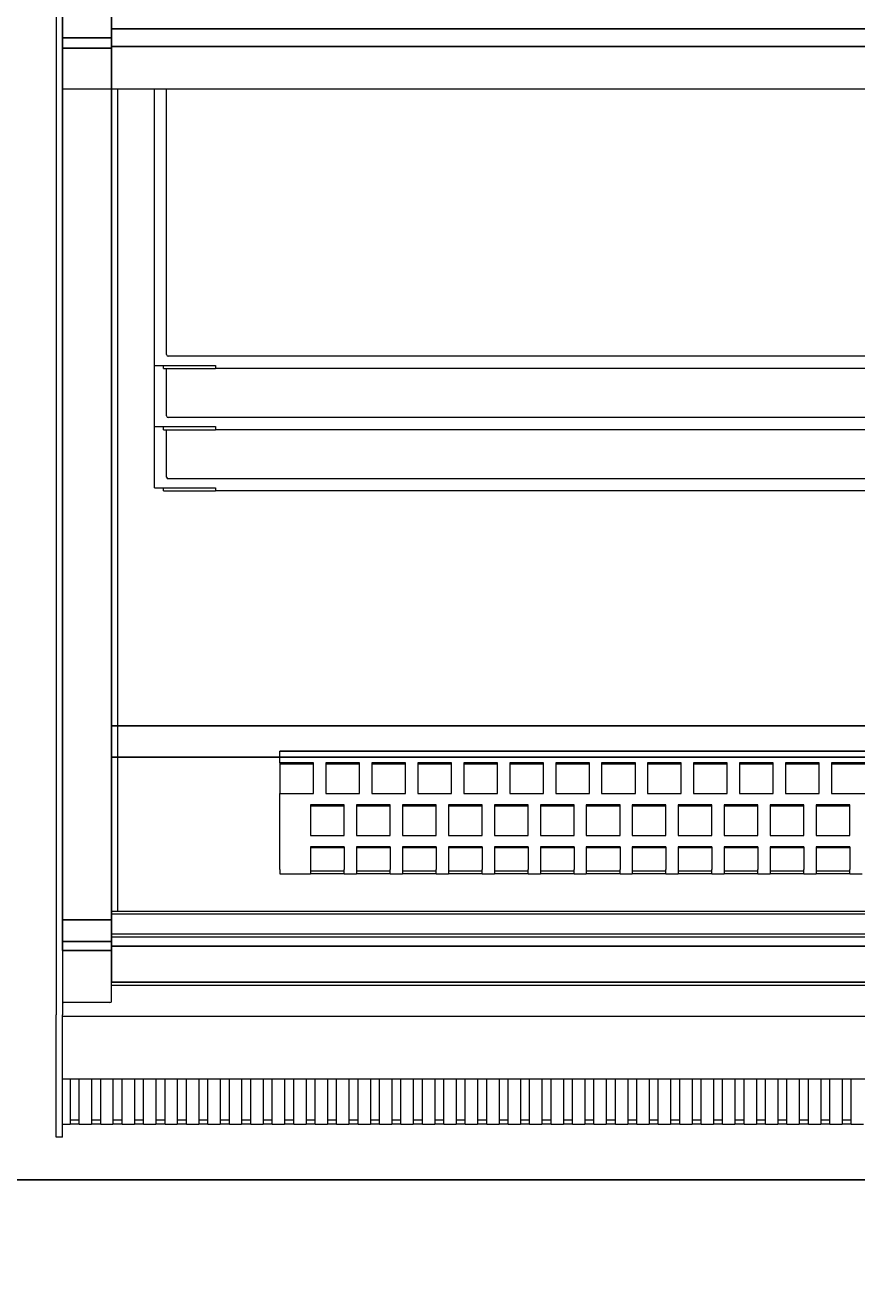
# Model space of a CAD drawing. Header units: millimetres. Extents: x -380244 to 257841, y -4400 to 11650.
# Tile 107 of 140: x 10660 to 10931, y -1348 to -935. Entities that reach past the tile are written whole.
import ezdxf
from ezdxf import colors
from ezdxf.entities.mleader import LeaderData, LeaderLine
from ezdxf.math import Vec2, Vec3

# ---------------------------------------------------------------- set-up
doc = ezdxf.new("R2010")
doc.units = ezdxf.units.MM
for name, color, linetype in [('Equip2D', 250, 'Continuous'), ('Equip3D', 7, 'Continuous'), ('EquipAnnot', 5, 'Continuous'), ('Обмер', 6, 'Continuous'), ('Привязки Электр', 1, 'Continuous'), ('Привязки Электр2', 1, 'Continuous')]:
    doc.layers.add(name, color=color, linetype=linetype)
doc.styles.add('GOST прямой', font='isocpeur.ttf', dxfattribs={"height": 2.5})
doc.styles.add('Выноски', font='isocpeur.ttf', dxfattribs={"height": 2.5})
doc.styles.add('Размеры', font='txt.shx', dxfattribs={"height": 2.5})
doc.dimstyles.new('Main', dxfattribs={"dimscale": 0, "dimtxt": 2.5, "dimasz": 1, "dimexe": 1.25, "dimexo": 0.625, "dimtad": 1, "dimdec": 1, "dimrnd": 0.5, "dimtxsty": 'Размеры', "dimblk": 'OBLIQUE', "dimcen": 2.5, "dimadec": 0, "dimazin": 0, "dimtfac": 1, "dimtdec": 1, "dimtmove": 1, "dimatfit": 2, "dimfxl": 1, "dimarcsym": 0})

# ---------------------------------------------------------------- blocks, each defined once
blk = doc.blocks.new('A$C6c529915')
at = {"color": 0, "linetype": 'Continuous', "lineweight": 0}
for p, q in [((0, -4), (0, -660)), ((2, -320), (2, -342.53)), ((2, -343.3), (2, -342.53)), ((2, -343.3), (2, -357.78)), ((896, -357.78), (2, -357.78)), ((2, -357.78), (2, -655.55)), ((18, -655.55), (18, -357.78)), ((20, -357.78), (20, -626.26)), ((32, -448), (32, -357.78)), ((36, -444.5), (36, -357.78)), ((863.5, -445), (36.5, -445)), ((32, -448), (34, -448)), ((32, -468), (32, -448)), ((34, -448), (52, -448)), ((35, -449), (35, -448)), ((35, -449), (52, -449)), ((36, -464.5), (36, -449)), ((52, -448), (52, -449)), ((848, -449), (52, -449)), ((863.5, -465), (36.5, -465)), ((32, -468), (34, -468)), ((32, -488), (32, -468)), ((34, -468), (52, -468)), ((35, -469), (35, -468)), ((35, -469), (52, -469)), ((36, -484.5), (36, -469)), ((52, -468), (52, -469)), ((848, -469), (52, -469)), ((863.5, -485), (36.5, -485)), ((32, -488), (34, -488)), ((34, -488), (52, -488)), ((35, -489), (35, -488)), ((35, -489), (52, -489)), ((52, -488), (52, -489)), ((848, -489), (52, -489)), ((829, -574), (73, -574)), ((73, -574), (829, -574)), ((73, -577.77), (73, -574)), ((84, -577.77), (73, -577.77)), ((73, -577.77), (73, -578.18)), ((73, -578.18), (73, -587.8)), ((84, -578.18), (73, -578.18)), ((84, -587.8), (84, -577.77)), ((99, -577.77), (88, -577.77)), ((88, -577.77), (88, -587.8)), ((99, -578.18), (88, -578.18)), ((99, -587.8), (99, -577.77)), ((114, -577.77), (103, -577.77)), ((103, -577.77), (103, -587.8)), ((114, -578.18), (103, -578.18)), ((114, -587.8), (114, -577.77)), ((129, -577.77), (118, -577.77)), ((118, -577.77), (118, -587.8)), ((129, -578.18), (118, -578.18)), ((129, -587.8), (129, -577.77)), ((144, -577.77), (133, -577.77)), ((133, -577.77), (133, -587.8)), ((144, -578.18), (133, -578.18)), ((144, -587.8), (144, -577.77)), ((159, -577.77), (148, -577.77)), ((148, -577.77), (148, -587.8)), ((159, -578.18), (148, -578.18)), ((159, -587.8), (159, -577.77)), ((174, -577.77), (163, -577.77)), ((163, -577.77), (163, -587.8)), ((174, -578.18), (163, -578.18)), ((174, -587.8), (174, -577.77)), ((189, -577.77), (178, -577.77)), ((178, -577.77), (178, -587.8)), ((189, -578.18), (178, -578.18)), ((189, -587.8), (189, -577.77)), ((204, -577.77), (193, -577.77)), ((193, -577.77), (193, -587.8)), ((204, -578.18), (193, -578.18)), ((204, -587.8), (204, -577.77)), ((219, -577.77), (208, -577.77)), ((208, -577.77), (208, -587.8)), ((219, -578.18), (208, -578.18)), ((219, -587.8), (219, -577.77)), ((234, -577.77), (223, -577.77)), ((223, -577.77), (223, -587.8)), ((234, -578.18), (223, -578.18)), ((234, -587.8), (234, -577.77)), ((249, -577.77), (238, -577.77)), ((238, -577.77), (238, -587.8)), ((249, -578.18), (238, -578.18)), ((249, -587.8), (249, -577.77)), ((264, -577.77), (253, -577.77)), ((253, -577.77), (253, -587.8)), ((264, -578.18), (253, -578.18)), ((73, -612.59), (73, -587.8)), ((73, -587.8), (84, -587.8)), ((88, -587.8), (99, -587.8)), ((103, -587.8), (114, -587.8)), ((118, -587.8), (129, -587.8)), ((133, -587.8), (144, -587.8)), ((148, -587.8), (159, -587.8)), ((163, -587.8), (174, -587.8)), ((178, -587.8), (189, -587.8)), ((193, -587.8), (204, -587.8)), ((208, -587.8), (219, -587.8)), ((223, -587.8), (234, -587.8)), ((238, -587.8), (249, -587.8)), ((253, -587.8), (264, -587.8)), ((94, -591.45), (83, -591.45)), ((83, -591.45), (83, -601.48)), ((94, -591.86), (83, -591.86)), ((94, -601.48), (94, -591.45)), ((109, -591.45), (98, -591.45)), ((98, -591.45), (98, -601.48)), ((109, -591.86), (98, -591.86)), ((109, -601.48), (109, -591.45)), ((124, -591.45), (113, -591.45)), ((113, -591.45), (113, -601.48)), ((124, -591.86), (113, -591.86)), ((124, -601.48), (124, -591.45)), ((139, -591.45), (128, -591.45)), ((128, -591.45), (128, -601.48)), ((139, -591.86), (128, -591.86)), ((139, -601.48), (139, -591.45)), ((154, -591.45), (143, -591.45)), ((143, -591.45), (143, -601.48)), ((154, -591.86), (143, -591.86)), ((154, -601.48), (154, -591.45)), ((169, -591.45), (158, -591.45)), ((158, -591.45), (158, -601.48)), ((169, -591.86), (158, -591.86)), ((169, -601.48), (169, -591.45)), ((184, -591.45), (173, -591.45)), ((173, -591.45), (173, -601.48)), ((184, -591.86), (173, -591.86)), ((184, -601.48), (184, -591.45)), ((199, -591.45), (188, -591.45)), ((188, -591.45), (188, -601.48)), ((199, -591.86), (188, -591.86)), ((199, -601.48), (199, -591.45)), ((214, -591.45), (203, -591.45)), ((203, -591.45), (203, -601.48)), ((214, -591.86), (203, -591.86)), ((214, -601.48), (214, -591.45)), ((229, -591.45), (218, -591.45)), ((218, -591.45), (218, -601.48)), ((229, -591.86), (218, -591.86)), ((229, -601.48), (229, -591.45)), ((244, -591.45), (233, -591.45)), ((233, -591.45), (233, -601.48)), ((244, -591.86), (233, -591.86)), ((244, -601.48), (244, -591.45)), ((259, -591.45), (248, -591.45)), ((248, -591.45), (248, -601.48)), ((259, -591.86), (248, -591.86)), ((259, -601.48), (259, -591.45)), ((83, -601.48), (94, -601.48)), ((98, -601.48), (109, -601.48)), ((113, -601.48), (124, -601.48)), ((128, -601.48), (139, -601.48)), ((143, -601.48), (154, -601.48)), ((158, -601.48), (169, -601.48)), ((173, -601.48), (184, -601.48)), ((188, -601.48), (199, -601.48)), ((203, -601.48), (214, -601.48)), ((218, -601.48), (229, -601.48)), ((233, -601.48), (244, -601.48)), ((248, -601.48), (259, -601.48)), ((83, -605.13), (83, -612.59)), ((94, -605.13), (83, -605.13)), ((94, -605.54), (83, -605.54)), ((94, -605.13), (94, -612.59)), ((98, -605.13), (98, -612.59)), ((109, -605.13), (98, -605.13)), ((109, -605.54), (98, -605.54)), ((109, -605.13), (109, -612.59)), ((113, -605.13), (113, -612.59)), ((124, -605.13), (113, -605.13)), ((124, -605.54), (113, -605.54)), ((124, -605.13), (124, -612.59)), ((128, -605.13), (128, -612.59)), ((139, -605.13), (128, -605.13)), ((139, -605.54), (128, -605.54)), ((139, -605.13), (139, -612.59)), ((143, -605.13), (143, -612.59)), ((154, -605.13), (143, -605.13)), ((154, -605.54), (143, -605.54)), ((154, -605.13), (154, -612.59)), ((158, -605.13), (158, -612.59)), ((169, -605.13), (158, -605.13)), ((169, -605.54), (158, -605.54)), ((169, -605.13), (169, -612.59)), ((173, -605.13), (173, -612.59)), ((184, -605.13), (173, -605.13)), ((184, -605.54), (173, -605.54)), ((184, -605.13), (184, -612.59)), ((188, -605.13), (188, -612.59)), ((199, -605.13), (188, -605.13)), ((199, -605.54), (188, -605.54)), ((199, -605.13), (199, -612.59)), ((203, -605.13), (203, -612.59)), ((214, -605.13), (203, -605.13)), ((214, -605.54), (203, -605.54)), ((214, -605.13), (214, -612.59)), ((218, -605.13), (218, -612.59)), ((229, -605.13), (218, -605.13)), ((229, -605.54), (218, -605.54)), ((229, -605.13), (229, -612.59)), ((233, -605.13), (233, -612.59)), ((244, -605.13), (233, -605.13)), ((244, -605.54), (233, -605.54)), ((244, -605.13), (244, -612.59)), ((248, -605.13), (248, -612.59)), ((259, -605.13), (248, -605.13)), ((259, -605.54), (248, -605.54)), ((259, -605.13), (259, -612.59)), ((73, -612.59), (73, -614)), ((73, -614), (83, -614)), ((83, -612.59), (83, -614)), ((83, -613), (94, -613)), ((94, -614), (83, -614)), ((94, -614), (94, -612.59)), ((94, -614), (98, -614)), ((98, -612.59), (98, -614)), ((98, -613), (109, -613)), ((109, -614), (98, -614)), ((109, -614), (109, -612.59)), ((109, -614), (113, -614)), ((113, -612.59), (113, -614)), ((113, -613), (124, -613)), ((124, -614), (113, -614)), ((124, -614), (124, -612.59)), ((124, -614), (128, -614)), ((128, -612.59), (128, -614)), ((128, -613), (139, -613)), ((139, -614), (128, -614)), ((139, -614), (139, -612.59)), ((139, -614), (143, -614)), ((143, -612.59), (143, -614)), ((143, -613), (154, -613)), ((154, -614), (143, -614)), ((154, -614), (154, -612.59)), ((154, -614), (158, -614)), ((158, -612.59), (158, -614)), ((158, -613), (169, -613)), ((169, -614), (158, -614)), ((169, -614), (169, -612.59)), ((169, -614), (173, -614)), ((173, -612.59), (173, -614)), ((173, -613), (184, -613)), ((184, -614), (173, -614)), ((184, -614), (184, -612.59)), ((184, -614), (188, -614)), ((188, -612.59), (188, -614)), ((188, -613), (199, -613)), ((199, -614), (188, -614)), ((199, -614), (199, -612.59)), ((199, -614), (203, -614)), ((203, -612.59), (203, -614)), ((203, -613), (214, -613)), ((214, -614), (203, -614)), ((214, -614), (214, -612.59)), ((214, -614), (218, -614)), ((218, -612.59), (218, -614)), ((218, -613), (229, -613)), ((229, -614), (218, -614)), ((229, -614), (229, -612.59)), ((229, -614), (233, -614)), ((233, -612.59), (233, -614)), ((233, -613), (244, -613)), ((244, -614), (233, -614)), ((244, -614), (244, -612.59)), ((244, -614), (248, -614)), ((248, -612.59), (248, -614)), ((248, -613), (259, -613)), ((259, -614), (248, -614)), ((259, -614), (259, -612.59)), ((259, -614), (263, -614)), ((882, -626.26), (18, -626.26)), ((882, -627.2), (18, -627.2)), ((882, -633.71), (18, -633.71)), ((882, -634.65), (18, -634.65)), ((882, -649.47), (18, -649.47)), ((882, -650.47), (18, -650.47)), ((2, -655.55), (2, -660)), ((17.5, -656.05), (2.5, -656.05)), ((0, -685.44), (0, -660)), ((2, -685.44), (2, -660)), ((898, -660.53), (2, -660.53)), ((898, -681), (2, -681)), ((4.5, -681), (4.5, -684.8)), ((7.5, -684.8), (7.5, -681)), ((11.5, -681), (11.5, -684.8)), ((14.5, -684.8), (14.5, -681)), ((18.5, -681), (18.5, -684.8)), ((21.5, -684.8), (21.5, -681)), ((25.5, -681), (25.5, -684.8)), ((28.5, -684.8), (28.5, -681)), ((32.5, -681), (32.5, -684.8)), ((35.5, -684.8), (35.5, -681)), ((39.5, -681), (39.5, -684.8)), ((42.5, -684.8), (42.5, -681)), ((46.5, -681), (46.5, -684.8)), ((49.5, -684.8), (49.5, -681)), ((53.5, -681), (53.5, -684.8)), ((56.5, -684.8), (56.5, -681)), ((60.5, -681), (60.5, -684.8)), ((63.5, -684.8), (63.5, -681)), ((67.5, -681), (67.5, -684.8)), ((70.5, -684.8), (70.5, -681)), ((74.5, -681), (74.5, -684.8)), ((77.5, -684.8), (77.5, -681)), ((81.5, -681), (81.5, -684.8)), ((84.5, -684.8), (84.5, -681)), ((88.5, -681), (88.5, -684.8)), ((91.5, -684.8), (91.5, -681)), ((95.5, -681), (95.5, -684.8)), ((98.5, -684.8), (98.5, -681)), ((102.5, -681), (102.5, -684.8)), ((105.5, -684.8), (105.5, -681)), ((109.5, -681), (109.5, -684.8)), ((112.5, -684.8), (112.5, -681)), ((116.5, -681), (116.5, -684.8)), ((119.5, -684.8), (119.5, -681)), ((123.5, -681), (123.5, -684.8)), ((126.5, -684.8), (126.5, -681)), ((130.5, -681), (130.5, -684.8)), ((133.5, -684.8), (133.5, -681)), ((137.5, -681), (137.5, -684.8)), ((140.5, -684.8), (140.5, -681)), ((144.5, -681), (144.5, -684.8)), ((147.5, -684.8), (147.5, -681)), ((151.5, -681), (151.5, -684.8)), ((154.5, -684.8), (154.5, -681)), ((158.5, -681), (158.5, -684.8)), ((161.5, -684.8), (161.5, -681)), ((165.5, -681), (165.5, -684.8)), ((168.5, -684.8), (168.5, -681)), ((172.5, -681), (172.5, -684.8)), ((175.5, -684.8), (175.5, -681)), ((179.5, -681), (179.5, -684.8)), ((182.5, -684.8), (182.5, -681)), ((186.5, -681), (186.5, -684.8)), ((189.5, -684.8), (189.5, -681)), ((193.5, -681), (193.5, -684.8)), ((196.5, -684.8), (196.5, -681)), ((200.5, -681), (200.5, -684.8)), ((203.5, -684.8), (203.5, -681)), ((207.5, -681), (207.5, -684.8)), ((210.5, -684.8), (210.5, -681)), ((214.5, -681), (214.5, -684.8)), ((217.5, -684.8), (217.5, -681)), ((221.5, -681), (221.5, -684.8)), ((224.5, -684.8), (224.5, -681)), ((228.5, -681), (228.5, -684.8)), ((231.5, -684.8), (231.5, -681)), ((235.5, -681), (235.5, -684.8)), ((238.5, -684.8), (238.5, -681)), ((242.5, -681), (242.5, -684.8)), ((245.5, -684.8), (245.5, -681)), ((249.5, -681), (249.5, -684.8)), ((252.5, -684.8), (252.5, -681)), ((256.5, -681), (256.5, -684.8)), ((259.5, -684.8), (259.5, -681)), ((0, -700), (0, -685.44)), ((2, -700), (2, -685.44)), ((4.5, -684.8), (4.5, -695.8)), ((7.5, -695.8), (7.5, -684.8)), ((11.5, -684.8), (11.5, -695.8)), ((14.5, -695.8), (14.5, -684.8)), ((18.5, -684.8), (18.5, -695.8)), ((21.5, -695.8), (21.5, -684.8)), ((25.5, -684.8), (25.5, -695.8)), ((28.5, -695.8), (28.5, -684.8)), ((32.5, -684.8), (32.5, -695.8)), ((35.5, -695.8), (35.5, -684.8)), ((39.5, -684.8), (39.5, -695.8)), ((42.5, -695.8), (42.5, -684.8)), ((46.5, -684.8), (46.5, -695.8)), ((49.5, -695.8), (49.5, -684.8)), ((53.5, -684.8), (53.5, -695.8)), ((56.5, -695.8), (56.5, -684.8)), ((60.5, -684.8), (60.5, -695.8)), ((63.5, -695.8), (63.5, -684.8)), ((67.5, -684.8), (67.5, -695.8)), ((70.5, -695.8), (70.5, -684.8)), ((74.5, -684.8), (74.5, -695.8)), ((77.5, -695.8), (77.5, -684.8)), ((81.5, -684.8), (81.5, -695.8)), ((84.5, -695.8), (84.5, -684.8)), ((88.5, -684.8), (88.5, -695.8)), ((91.5, -695.8), (91.5, -684.8)), ((95.5, -684.8), (95.5, -695.8)), ((98.5, -695.8), (98.5, -684.8)), ((102.5, -684.8), (102.5, -695.8)), ((105.5, -695.8), (105.5, -684.8)), ((109.5, -684.8), (109.5, -695.8)), ((112.5, -695.8), (112.5, -684.8)), ((116.5, -684.8), (116.5, -695.8)), ((119.5, -695.8), (119.5, -684.8)), ((123.5, -684.8), (123.5, -695.8)), ((126.5, -695.8), (126.5, -684.8)), ((130.5, -684.8), (130.5, -695.8)), ((133.5, -695.8), (133.5, -684.8)), ((137.5, -684.8), (137.5, -695.8)), ((140.5, -695.8), (140.5, -684.8)), ((144.5, -684.8), (144.5, -695.8)), ((147.5, -695.8), (147.5, -684.8)), ((151.5, -684.8), (151.5, -695.8)), ((154.5, -695.8), (154.5, -684.8)), ((158.5, -684.8), (158.5, -695.8)), ((161.5, -695.8), (161.5, -684.8)), ((165.5, -684.8), (165.5, -695.8)), ((168.5, -695.8), (168.5, -684.8)), ((172.5, -684.8), (172.5, -695.8)), ((175.5, -695.8), (175.5, -684.8)), ((179.5, -684.8), (179.5, -695.8)), ((182.5, -695.8), (182.5, -684.8)), ((186.5, -684.8), (186.5, -695.8)), ((189.5, -695.8), (189.5, -684.8)), ((193.5, -684.8), (193.5, -695.8)), ((196.5, -695.8), (196.5, -684.8)), ((200.5, -684.8), (200.5, -695.8)), ((203.5, -695.8), (203.5, -684.8)), ((207.5, -684.8), (207.5, -695.8)), ((210.5, -695.8), (210.5, -684.8)), ((214.5, -684.8), (214.5, -695.8)), ((217.5, -695.8), (217.5, -684.8)), ((221.5, -684.8), (221.5, -695.8)), ((224.5, -695.8), (224.5, -684.8)), ((228.5, -684.8), (228.5, -695.8)), ((231.5, -695.8), (231.5, -684.8)), ((235.5, -684.8), (235.5, -695.8)), ((238.5, -695.8), (238.5, -684.8)), ((242.5, -684.8), (242.5, -695.8)), ((245.5, -695.8), (245.5, -684.8)), ((249.5, -684.8), (249.5, -695.8)), ((252.5, -695.8), (252.5, -684.8)), ((256.5, -684.8), (256.5, -695.8)), ((259.5, -695.8), (259.5, -684.8)), ((4.5, -695.8), (2, -695.8)), ((7.5, -694.44), (4.5, -694.44)), ((4.5, -695.6), (7.5, -695.6)), ((11.5, -695.8), (7.5, -695.8)), ((14.5, -694.44), (11.5, -694.44)), ((11.5, -695.6), (14.5, -695.6)), ((18.5, -695.8), (14.5, -695.8)), ((21.5, -694.44), (18.5, -694.44)), ((18.5, -695.6), (21.5, -695.6)), ((25.5, -695.8), (21.5, -695.8)), ((28.5, -694.44), (25.5, -694.44)), ((25.5, -695.6), (28.5, -695.6)), ((32.5, -695.8), (28.5, -695.8)), ((35.5, -694.44), (32.5, -694.44)), ((32.5, -695.6), (35.5, -695.6)), ((39.5, -695.8), (35.5, -695.8)), ((42.5, -694.44), (39.5, -694.44)), ((39.5, -695.6), (42.5, -695.6)), ((46.5, -695.8), (42.5, -695.8)), ((49.5, -694.44), (46.5, -694.44)), ((46.5, -695.6), (49.5, -695.6)), ((53.5, -695.8), (49.5, -695.8)), ((56.5, -694.44), (53.5, -694.44)), ((53.5, -695.6), (56.5, -695.6)), ((60.5, -695.8), (56.5, -695.8)), ((63.5, -694.44), (60.5, -694.44)), ((60.5, -695.6), (63.5, -695.6)), ((67.5, -695.8), (63.5, -695.8)), ((70.5, -694.44), (67.5, -694.44)), ((67.5, -695.6), (70.5, -695.6)), ((74.5, -695.8), (70.5, -695.8)), ((77.5, -694.44), (74.5, -694.44)), ((74.5, -695.6), (77.5, -695.6)), ((81.5, -695.8), (77.5, -695.8)), ((84.5, -694.44), (81.5, -694.44)), ((81.5, -695.6), (84.5, -695.6)), ((88.5, -695.8), (84.5, -695.8)), ((91.5, -694.44), (88.5, -694.44)), ((88.5, -695.6), (91.5, -695.6)), ((95.5, -695.8), (91.5, -695.8)), ((98.5, -694.44), (95.5, -694.44)), ((95.5, -695.6), (98.5, -695.6)), ((102.5, -695.8), (98.5, -695.8)), ((105.5, -694.44), (102.5, -694.44)), ((102.5, -695.6), (105.5, -695.6)), ((109.5, -695.8), (105.5, -695.8)), ((112.5, -694.44), (109.5, -694.44)), ((109.5, -695.6), (112.5, -695.6)), ((116.5, -695.8), (112.5, -695.8)), ((119.5, -694.44), (116.5, -694.44)), ((116.5, -695.6), (119.5, -695.6)), ((123.5, -695.8), (119.5, -695.8)), ((126.5, -694.44), (123.5, -694.44)), ((123.5, -695.6), (126.5, -695.6)), ((130.5, -695.8), (126.5, -695.8)), ((133.5, -694.44), (130.5, -694.44)), ((130.5, -695.6), (133.5, -695.6)), ((137.5, -695.8), (133.5, -695.8)), ((140.5, -694.44), (137.5, -694.44)), ((137.5, -695.6), (140.5, -695.6)), ((144.5, -695.8), (140.5, -695.8)), ((147.5, -694.44), (144.5, -694.44)), ((144.5, -695.6), (147.5, -695.6)), ((151.5, -695.8), (147.5, -695.8)), ((154.5, -694.44), (151.5, -694.44)), ((151.5, -695.6), (154.5, -695.6)), ((158.5, -695.8), (154.5, -695.8)), ((161.5, -694.44), (158.5, -694.44)), ((158.5, -695.6), (161.5, -695.6)), ((165.5, -695.8), (161.5, -695.8)), ((168.5, -694.44), (165.5, -694.44)), ((165.5, -695.6), (168.5, -695.6)), ((172.5, -695.8), (168.5, -695.8)), ((175.5, -694.44), (172.5, -694.44)), ((172.5, -695.6), (175.5, -695.6)), ((179.5, -695.8), (175.5, -695.8)), ((182.5, -694.44), (179.5, -694.44)), ((179.5, -695.6), (182.5, -695.6)), ((186.5, -695.8), (182.5, -695.8)), ((189.5, -694.44), (186.5, -694.44)), ((186.5, -695.6), (189.5, -695.6)), ((193.5, -695.8), (189.5, -695.8)), ((196.5, -694.44), (193.5, -694.44)), ((193.5, -695.6), (196.5, -695.6)), ((200.5, -695.8), (196.5, -695.8)), ((203.5, -694.44), (200.5, -694.44)), ((200.5, -695.6), (203.5, -695.6)), ((207.5, -695.8), (203.5, -695.8)), ((210.5, -694.44), (207.5, -694.44)), ((207.5, -695.6), (210.5, -695.6)), ((214.5, -695.8), (210.5, -695.8)), ((217.5, -694.44), (214.5, -694.44)), ((214.5, -695.6), (217.5, -695.6)), ((221.5, -695.8), (217.5, -695.8)), ((224.5, -694.44), (221.5, -694.44)), ((221.5, -695.6), (224.5, -695.6)), ((228.5, -695.8), (224.5, -695.8)), ((231.5, -694.44), (228.5, -694.44)), ((228.5, -695.6), (231.5, -695.6)), ((235.5, -695.8), (231.5, -695.8)), ((238.5, -694.44), (235.5, -694.44)), ((235.5, -695.6), (238.5, -695.6)), ((242.5, -695.8), (238.5, -695.8)), ((245.5, -694.44), (242.5, -694.44)), ((242.5, -695.6), (245.5, -695.6)), ((249.5, -695.8), (245.5, -695.8)), ((252.5, -694.44), (249.5, -694.44)), ((249.5, -695.6), (252.5, -695.6)), ((256.5, -695.8), (252.5, -695.8)), ((259.5, -694.44), (256.5, -694.44)), ((256.5, -695.6), (259.5, -695.6)), ((263.5, -695.8), (259.5, -695.8)), ((2, -700), (0, -700))]:
    blk.add_line(p, q, dxfattribs=at)
for centre, start, end in [((36.5, -444.5), 180, 270), ((36.5, -464.5), 180, 270), ((36.5, -484.5), 180, 270), ((2.5, -655.55), 180, 270), ((17.5, -655.55), 270, 0)]:
    blk.add_arc(centre, 0.5, start, end, dxfattribs=at)
blk = doc.blocks.new('ec_183158')
at = {"layer": 'Equip3D', "color": 4, "extrusion": (-1, 0, 6.12323e-17)}
for p, q in [((2, -112, 472), (2, -629.01, 472)), ((18, -341.1, 1245.11), (2, -341.1, 1245.11)), ((18, -344.49, 1242.59), (2, -344.49, 1242.59)), ((18, -639.01, 481.9), (2, -639.01, 481.9))]:
    blk.add_line(p, q, dxfattribs=at)
at = {"layer": 'Equip3D', "color": 4}
for p, q in [((18, -112, 1246), (18, -336.97, 1246)), ((18, -629.01, 472), (18, -112, 472)), ((18, -343.94, 1266), (18, -338.15, 1259.01)), ((18, -338.15, 1259.01), (882, -338.15, 1259.01)), ((882, -343.94, 1266), (18, -343.94, 1266)), ((882, -565.69, 872.78), (18, -565.69, 872.78)), ((882, -575.88, 877.13), (18, -575.88, 877.13)), ((18, -629.01, 472), (2, -629.01, 472)), ((18, -636.05, 474.9), (2, -636.05, 474.9)), ((18, -649.32, 446.15), (18, -637.58, 446.15)), ((18, -637.58, 446.09), (882, -637.58, 446.09)), ((882, -649.32, 446.15), (18, -649.32, 446.15))]:
    blk.add_line(p, q, dxfattribs=at)
at = {"layer": 'Equip3D', "color": 4, "extrusion": (-1, 1.83697e-16, 6.12323e-17)}
for p, q in [((2, -436.89, 984), (2, -186.89, 734)), ((2, -436.89, 884), (2, -286.89, 734))]:
    blk.add_line(p, q, dxfattribs=at)
at = {"layer": 'Equip3D', "color": 4, "extrusion": (-1, 0, 6.12323e-17)}
for centre, radius, start, end in [((336.97, 1236, -2), 10, 41.1323, 89.9998), ((336.97, 1236, -18), 10, 41.1323, 89.9998), ((-555.1, 456.92, -2), 1194.38, 1.21343, 41.13299), ((-555.1, 456.92, -18), 1194.38, 1.21343, 41.13299), ((629.01, 482, -2), 10, 270, 1.1581), ((629.01, 482, -18), 10, 270, 1.1581)]:
    blk.add_arc(centre, radius, start, end, dxfattribs=at)
at = {"layer": 'Equip3D', "color": 4, "extrusion": (1, 0, -1.83697e-16)}
for centre, radius, start, end in [((574.21, 461.35, 18), 1211.88, 138.83733, 180.72138), ((563.34, 461.26, 18), 1212.75, 138.42747, 180.71383)]:
    blk.add_arc(centre, radius, start, end, dxfattribs=at)
at = {"layer": 'Equip2D'}
blk.add_blockref('A$C6c529915', (0, 0), dxfattribs=at)
at = {"layer": 'EquipAnnot', "style": 'GOST прямой', "flags": 1}
for tag, p in [('НАИМЕНОВАНИЕ', (0, 0)), ('ОПИСАНИЕ', (0, -4.75)), ('РАЗМЕРЫ', (0, -9.5)), ('МОЩНОСТЬ', (0, -14.25)), ('НАПРЯЖЕНИЕ', (0, -19))]:
    blk.add_attdef(tag, p, '', height=2.5, dxfattribs=at)
at = {"layer": 'EquipAnnot', "style": 'GOST прямой'}
blk.add_attdef('НОМЕР', (427.49, -788.97), '', height=2.5, dxfattribs=at)
blk = doc.blocks.new('_Oblique')
at = {"color": 0, "linetype": 'ByBlock', "lineweight": -2}
blk.add_line((-0.5, -0.5), (0.5, 0.5), dxfattribs=at)
blk = doc.blocks.new('*D340')
at = {"layer": 'Defpoints', "color": 0, "transparency": 16777216}
for p in [(11600, -50.16), (11600, -512), (9900, -1112)]:
    blk.add_point(p, dxfattribs=at)
at = {"layer": 'Привязки Электр', "color": 0, "lineweight": -2, "transparency": 16777216}
for p, q in [((9900, -1080.75), (9900, 12.34)), ((11600, -480.75), (11600, 12.34)), ((9900, -50.16), (11600, -50.16))]:
    blk.add_line(p, q, dxfattribs=at)
at = {"layer": 'Привязки Электр', "color": 0, "lineweight": -2, "transparency": 16777216, "xscale": 50, "yscale": 50, "zscale": 50, "rotation": 180}
blk.add_blockref('_Oblique', (9900, -50.16), dxfattribs=at)
at = {"layer": 'Привязки Электр', "color": 0, "lineweight": -2, "transparency": 16777216, "xscale": 50, "yscale": 50, "zscale": 50}
blk.add_blockref('_Oblique', (11600, -50.16), dxfattribs=at)
at = {"layer": 'Привязки Электр', "color": 0, "transparency": 16777216, "insert": (10750, 43.59), "char_height": 125, "attachment_point": 5, "style": 'Размеры'}
blk.add_mtext('1700', dxfattribs=at)
blk = doc.blocks.new('*D365')
at = {"layer": 'Defpoints', "color": 0, "transparency": 16777216}
for p in [(10650, -412), (8050, -1112), (10650, -1547.87)]:
    blk.add_point(p, dxfattribs=at)
at = {"layer": 'Привязки Электр2', "color": 0, "lineweight": -2, "transparency": 16777216}
for p, q in [((10650, -443.25), (10650, -1610.37)), ((8050, -1143.25), (8050, -1610.37)), ((8050, -1547.87), (10650, -1547.87))]:
    blk.add_line(p, q, dxfattribs=at)
at = {"layer": 'Привязки Электр2', "color": 0, "lineweight": -2, "transparency": 16777216, "xscale": 50, "yscale": 50, "zscale": 50, "rotation": 180}
blk.add_blockref('_Oblique', (8050, -1547.87), dxfattribs=at)
at = {"layer": 'Привязки Электр2', "color": 0, "lineweight": -2, "transparency": 16777216, "xscale": 50, "yscale": 50, "zscale": 50}
blk.add_blockref('_Oblique', (10650, -1547.87), dxfattribs=at)
at = {"layer": 'Привязки Электр2', "color": 0, "transparency": 16777216, "insert": (9350, -1454.12), "char_height": 125, "attachment_point": 5, "style": 'Размеры'}
blk.add_mtext('2600', dxfattribs=at)
blk = doc.blocks.new('*D366')
at = {"layer": 'Defpoints', "color": 0, "transparency": 16777216}
for p in [(10650, -412), (11600, -412), (11600, -1547.87)]:
    blk.add_point(p, dxfattribs=at)
at = {"layer": 'Привязки Электр2', "color": 0, "lineweight": -2, "transparency": 16777216}
for p, q in [((10650, -443.25), (10650, -1610.37)), ((11600, -443.25), (11600, -1610.37)), ((10650, -1547.87), (11600, -1547.87))]:
    blk.add_line(p, q, dxfattribs=at)
at = {"layer": 'Привязки Электр2', "color": 0, "lineweight": -2, "transparency": 16777216, "xscale": 50, "yscale": 50, "zscale": 50, "rotation": 180}
blk.add_blockref('_Oblique', (10650, -1547.87), dxfattribs=at)
at = {"layer": 'Привязки Электр2', "color": 0, "lineweight": -2, "transparency": 16777216, "xscale": 50, "yscale": 50, "zscale": 50}
blk.add_blockref('_Oblique', (11600, -1547.87), dxfattribs=at)
at = {"layer": 'Привязки Электр2', "color": 0, "transparency": 16777216, "insert": (11125, -1454.12), "char_height": 125, "attachment_point": 5, "style": 'Размеры'}
blk.add_mtext('950', dxfattribs=at)

msp = doc.modelspace()

# ---------------------------------------------------------------- linework, layer by layer
msp.add_lwpolyline([(3612, -312), (13000, -312), (13000, -1312), (3612, -1312)], close=True)
at = {"layer": 'Обмер'}
msp.add_lwpolyline([(3612, 1580), (12850, 1580), (12850, 580), (13000, 580), (13000, -1312), (3612, -1312), (3612, -1012), (1612, -1012), (1612, -312), (3612, -312)], close=True, dxfattribs=at)

# ---------------------------------------------------------------- block references
msp.add_blockref('ec_183158', (10670.24, -598.15))

# ---------------------------------------------------------------- dimensions: what is measured, and where the dimension line sits
at = {"layer": 'Привязки Электр'}
dim = msp.add_linear_dim(base=(11600, -50.16), p1=(9900, -1112), p2=(11600, -512), dimstyle='Main', dxfattribs=at)
dim.commit()
dim.dimension.update_dxf_attribs({"geometry": '*D340', "text_midpoint": (10750, 43.59)})
at = {"layer": 'Привязки Электр2', "color": 6}
for base, p1, p2, picture, middle in [((10650, -1547.87), (8050, -1112), (10650, -412), '*D365', (9350, -1454.12)), ((11600, -1547.87), (10650, -412), (11600, -412), '*D366', (11125, -1454.12))]:
    dim = msp.add_linear_dim(base=base, p1=p1, p2=p2, dimstyle='Main', dxfattribs=at)
    dim.commit()
    dim.dimension.update_dxf_attribs({"geometry": picture, "text_midpoint": middle})

# ---------------------------------------------------------------- leaders
at = {"layer": 'Привязки Электр'}
ml = msp.add_multileader_mtext('Standard', dxfattribs=at)
ml.set_content('Э1Ф 220 0,3кВт розетка, монтаж по месту, поз.40\\PЭ1Ф 220 3,5кВт розетка, монтаж по месту, поз.44\\PЭ1Ф 220 0,14кВт розетка, монтаж по месту, поз.45', color=256, style='Выноски')
ml.set_leader_properties()
ml.build(insert=Vec2(0, 0))
ml.multileader.update_dxf_attribs({"text_left_attachment_type": 6, "text_right_attachment_type": 6, "arrow_head_size": 60, "scale": 50})
ctx = ml.context
ctx.base_point, ctx.scale, ctx.char_height, ctx.arrow_head_size, ctx.landing_gap_size, ctx.plane_origin = Vec3(13763.22, 1661.47), 50, 125, 60, 100, Vec3(9900, -1112)
ctx.left_attachment, ctx.right_attachment = 6, 6
notes = []
notes.append((ctx, [(0, (1, 1, 0), (13363.22, 1661.47), (1, 0), 400, [(0, [(9900, -1112)], 0, [])])]))
ctx.mtext.insert, ctx.mtext.width, ctx.mtext.flow_direction = Vec3(13863.22, 1823.97), 4258.271, 5
ml = msp.add_multileader_mtext('Standard', dxfattribs=at)
ml.set_content('7х Э1Ф 220 0,3кВт кабель с потолка L=2000 поз.43', color=256, style='Выноски')
ml.set_leader_properties()
ml.build(insert=Vec2(0, 0))
ml.multileader.update_dxf_attribs({"text_left_attachment_type": 6, "text_right_attachment_type": 6, "arrow_head_size": 60, "scale": 50})
ctx = ml.context
ctx.base_point, ctx.scale, ctx.char_height, ctx.arrow_head_size, ctx.landing_gap_size, ctx.plane_origin = Vec3(8322.48, -2342.32, 1699), 50, 125, 60, 100, Vec3(7233.96, -858.99, 1699)
ctx.left_attachment, ctx.right_attachment = 6, 6
notes.append((ctx, [(1, (1, 1, 0), (7922.48, -2342.32, 1699), (1, 0), 400, [(6, [(7233.96, -858.99, 1699), (6783.96, -858.99, 1699), (6333.96, -858.99, 1699), (5883.96, -858.99, 1699), (4983.96, -858.99, 1699), (4533.96, -858.99, 1699), (4083.96, -858.99, 1699)], 0, [])])]))
ctx.mtext.insert, ctx.mtext.width, ctx.mtext.flow_direction = Vec3(8422.48, -2192.32, 1699), 4988.369, 5
for ctx, leaders in notes:
    for number, flags, end, landing, length, lines in leaders:
        leader = LeaderData()
        leader.index, (leader.has_last_leader_line, leader.has_dogleg_vector, leader.attachment_direction) = number, flags
        leader.last_leader_point, leader.dogleg_vector, leader.dogleg_length = Vec3(end), Vec3(landing), length
        for number, points, colour, breaks in lines:
            line = LeaderLine()
            line.index, line.vertices, line.color, line.breaks = number, Vec3.list(points), colors.encode_raw_color(colour), breaks
            leader.lines.append(line)
        ctx.leaders.append(leader)

doc.saveas('drawing.dxf')
